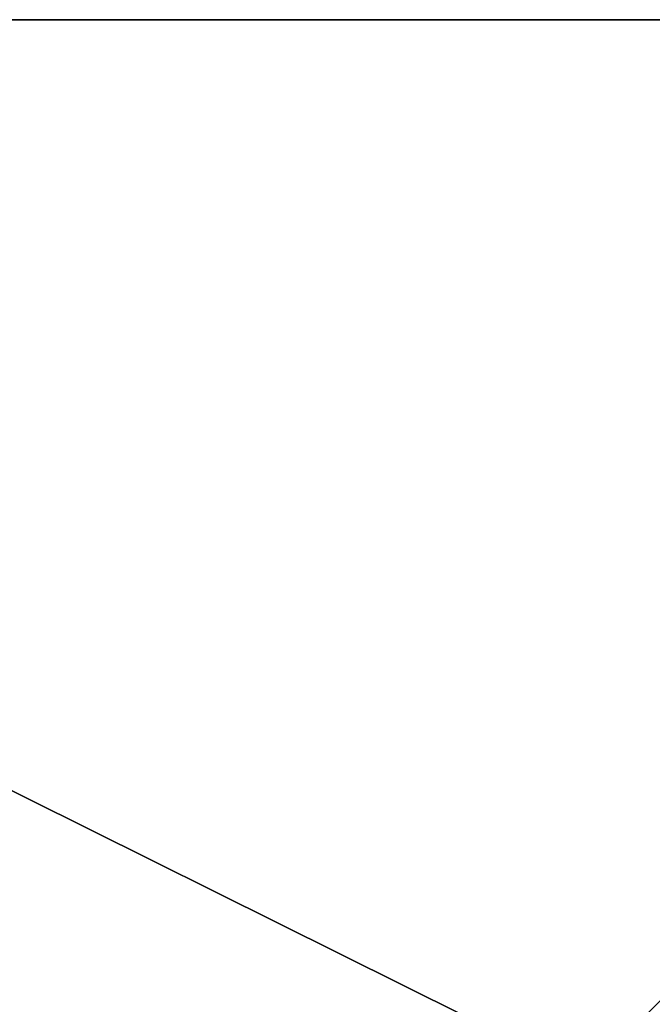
# Model space of a CAD drawing. Extents: x 0 to 706, y 79 to 431.
# Tile 217 of 256: x 209 to 294, y 298 to 431. Entities that reach past the tile are written whole.
import ezdxf

# ---------------------------------------------------------------- set-up
doc = ezdxf.new("R2010")
doc.units = 0
doc.header["$MEASUREMENT"] = 0
doc.layers.get('0').update_dxf_attribs({"color": 144, "linetype": 'CONTINUOUS'})
doc.layers.add('SOL', color=36, linetype='CONTINUOUS')
doc.layers.add('VOILE', color=134, linetype='CONTINUOUS')

# ---------------------------------------------------------------- blocks, each defined once
blk = doc.blocks.new('GROUPE_18')
at = {"color": 22}
mesh = blk.add_polyface(dxfattribs=at)
corners = [(64.18, 164.61, 12.67), (63.57, 173.35, 13.03), (53.89, 163.54, 10.97)]
mesh.append_faces([[corners[k] for k in face] for face in [(0, 1, 2)]], dxfattribs={"color": 22})
mesh = blk.add_polyface(dxfattribs=at)
corners = [(53.89, 163.54, 10.97), (63.57, 173.34, 12.84), (53.89, 163.53, 10.79), (63.57, 173.35, 13.03)]
mesh.append_faces([[corners[k] for k in face] for face in [(0, 1, 2), (1, 0, 3)]], dxfattribs={"vtx0": -1, "color": 22})
mesh = blk.add_polyface(dxfattribs=at)
corners = [(64.18, 164.6, 12.48), (53.89, 163.53, 10.79), (63.57, 173.34, 12.84)]
mesh.append_faces([[corners[k] for k in face] for face in [(0, 1, 2)]], dxfattribs={"color": 22})
blk = doc.blocks.new('GROUP_35')
at = {"layer": 'VOILE', "extrusion": (-2.60656e-05, -0.058031, 0.998315), "rotation": 0.03072820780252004}
blk.add_blockref('GROUPE_18', (10.26, 13.23, -6.01), dxfattribs=at)
blk = doc.blocks.new('GROUPE_5')
blk.add_line((-137.125, 351.125), (568.9375, 351.125))
at = {"color": 67}
mesh = blk.add_polyface(dxfattribs=at)
corners = [(568.9375, 0), (-137.125, 351.125), (-137.125, 0), (568.9375, 351.125)]
mesh.append_faces([[corners[k] for k in face] for face in [(0, 1, 2), (1, 0, 3)]], dxfattribs={"vtx0": -1, "color": 67})

msp = doc.modelspace()

# ---------------------------------------------------------------- block references
msp.add_blockref('GROUP_35', (222.76, 114.4, 147.88))
at = {"layer": 'SOL'}
msp.add_blockref('GROUPE_5', (137.12, 79.39, 50.35), dxfattribs=at)

doc.saveas('drawing.dxf')
